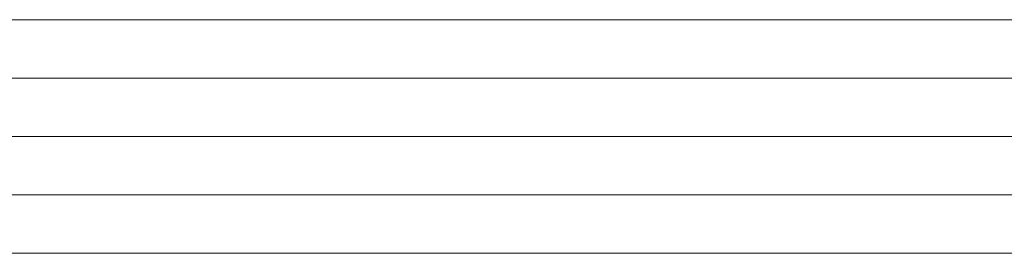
# Model space of a CAD drawing. Header units: millimetres. Extents: x 71658 to 298332, y -154437 to -30421.
# Tile 99 of 155: x 93065.15 to 93081.99, y -58640.59 to -58636.59. Entities that reach past the tile are written whole.
import ezdxf

# ---------------------------------------------------------------- set-up
doc = ezdxf.new("R2010")
doc.units = ezdxf.units.MM
doc.header["$LTSCALE"] = 500
doc.header["$MEASUREMENT"] = 0
doc.layers.add('A-13-UKS', color=250, linetype='Continuous', lineweight=5)

# ---------------------------------------------------------------- blocks, each defined once
blk = doc.blocks.new('lükanduksed')
at = {"layer": 'A-13-UKS'}
for p, q in [((93048.28880329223, -58636.59207830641), (93096.18880329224, -58636.59207830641)), ((93048.28880329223, -58637.59207830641), (93096.18880329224, -58637.59207830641)), ((93048.28880329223, -58638.59207830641), (93096.18880329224, -58638.59207830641)), ((93048.28880329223, -58639.59207830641), (93096.18880329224, -58639.59207830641)), ((93048.28880329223, -58640.59207830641), (93096.18880329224, -58640.59207830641))]:
    blk.add_line(p, q, dxfattribs=at)

msp = doc.modelspace()

# ---------------------------------------------------------------- block references
at = {"layer": 'A-13-UKS'}
msp.add_blockref('lükanduksed', (0, 0), dxfattribs=at)

doc.saveas('drawing.dxf')
